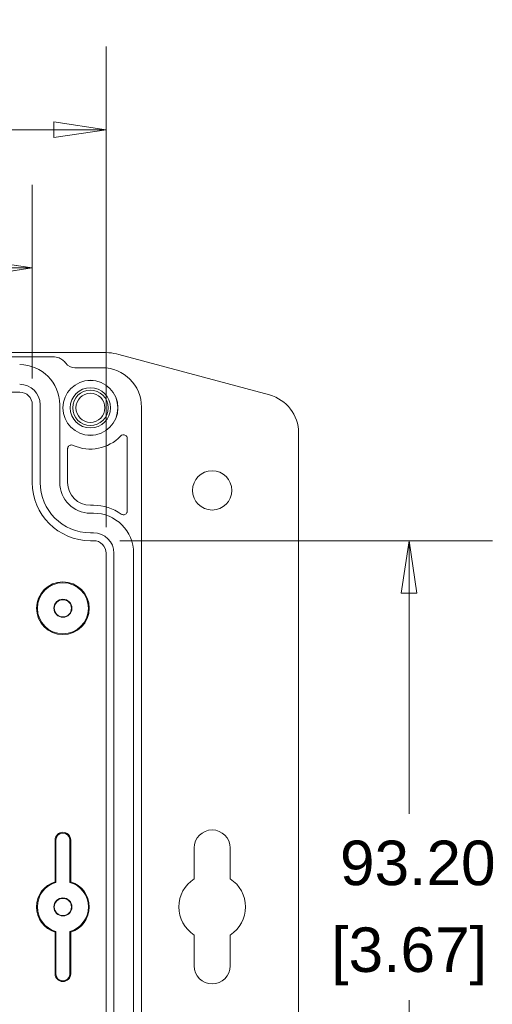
# Model space of a CAD drawing. Header units: millimetres. Extents: x 12 to 920, y 12 to 708.
# Tile 16 of 25: x 568 to 629, y 137 to 262. Entities that reach past the tile are written whole.
import ezdxf

# ---------------------------------------------------------------- set-up
doc = ezdxf.new("R2010")
doc.units = ezdxf.units.MM
doc.header["$LTSCALE"] = 3.333333
doc.layers.get('0').update_dxf_attribs({"lineweight": 25})
doc.layers.add('Dimension (ANSI)', color=7, linetype='Continuous', lineweight=9)
doc.layers.add('Visible (ANSI)', color=7, linetype='Continuous', lineweight=9)
doc.styles.add('Note Text (ANSI)', font='arial.ttf')
doc.dimstyles.new('Default - mm (ANSI)', dxfattribs={"dimscale": 3.333333, "dimtxt": 1.7, "dimasz": 2, "dimexe": 3.175, "dimexo": 1, "dimgap": 0.8, "dimtad": 0, "dimtih": 1, "dimtoh": 1, "dimrnd": 1e-08, "dimzin": 4, "dimdsep": 46, "dimtxsty": 'Note Text (ANSI)', "dimblk": 'Filled-1', "dimcen": 0.09, "dimdle": 10, "dimclrd": 256, "dimclre": 256, "dimclrt": 256, "dimadec": 1, "dimazin": 0, "dimtfac": 1.792941, "dimtofl": 0, "dimtmove": 0, "dimatfit": 3, "dimfxl": 1, "dimtolj": 1, "dimtzin": 0, "dimlwd": -1, "dimlwe": -1, "dimarcsym": 0})

# ---------------------------------------------------------------- blocks, each defined once
blk = doc.blocks.new('Filled-1')
at = {"color": 0}
for p, q in [((0, 0), (-1, 0.15)), ((-1, 0.15), (-1, -0.15)), ((-1, 0), (0, 0)), ((-1, -0.15), (0, 0))]:
    blk.add_line(p, q, dxfattribs=at)
at = {"color": 0, "flags": 128}
blk.add_lwpolyline([(-1, -0.15), (0, 0), (-1, 0.15), (-1, -0.15)], dxfattribs=at)
at = {"color": 0}
blk.add_solid([(-1, -0.15), (0, 0), (-1, 0.15), (-1, -0.15)], dxfattribs=at)
blk = doc.blocks.new('*D29')
at = {"layer": 'Defpoints', "color": 0, "transparency": 16777216}
for p in [(577.86, 195.92), (618.02, 195.92), (577.86, 102.72)]:
    blk.add_point(p, dxfattribs=at)
at = {"layer": 'Dimension (ANSI)', "transparency": 16777216}
for p, q in [((581.19, 195.92), (628.61, 195.92)), ((618.02, 189.26), (618.02, 161.18)), ((618.02, 109.39), (618.02, 137.46)), ((581.19, 102.72), (628.61, 102.72))]:
    blk.add_line(p, q, dxfattribs=at)
at = {"layer": 'Dimension (ANSI)', "transparency": 16777216, "xscale": 6.666666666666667, "yscale": 6.666666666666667, "zscale": 6.666666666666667}
for p, rotation in [((618.02, 195.92), 90), ((618.02, 102.72), 270)]:
    blk.add_blockref('Filled-1', p, dxfattribs=dict(at, rotation=rotation))
at = {"layer": 'Dimension (ANSI)', "transparency": 16777216, "char_height": 5.667, "attachment_point": 5, "style": 'Note Text (ANSI)'}
for s, insert in [('\\A1; 93.20', (618.02, 154.89)), ('\\A1;[3.67]', (618.02, 143.03))]:
    blk.add_mtext(s, dxfattribs=dict(at, insert=insert))
blk = doc.blocks.new('*D30')
at = {"layer": 'Defpoints', "color": 0, "transparency": 16777216}
for p in [(457.86, 230.63), (457.86, 213.22), (570.06, 213.22)]:
    blk.add_point(p, dxfattribs=at)
at = {"layer": 'Dimension (ANSI)', "transparency": 16777216}
for p, q in [((457.86, 216.56), (457.86, 241.21)), ((570.06, 216.56), (570.06, 241.21)), ((464.52, 230.63), (497.2, 230.63)), ((563.39, 230.63), (528.57, 230.63))]:
    blk.add_line(p, q, dxfattribs=at)
at = {"layer": 'Dimension (ANSI)', "transparency": 16777216, "xscale": 6.666666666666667, "yscale": 6.666666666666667, "zscale": 6.666666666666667, "rotation": 180}
blk.add_blockref('Filled-1', (457.86, 230.63), dxfattribs=at)
at = {"layer": 'Dimension (ANSI)', "transparency": 16777216, "xscale": 6.666666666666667, "yscale": 6.666666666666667, "zscale": 6.666666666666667}
blk.add_blockref('Filled-1', (570.06, 230.63), dxfattribs=at)
at = {"layer": 'Dimension (ANSI)', "transparency": 16777216, "attachment_point": 5, "style": 'Note Text (ANSI)'}
for s, insert, char_height in [('\\A1; 112.20', (512.88, 236.19), 5.6667), ('\\A1;[4.42]', (512.88, 224.33), 5.667)]:
    blk.add_mtext(s, dxfattribs=dict(at, insert=insert, char_height=char_height))
blk = doc.blocks.new('*D31')
at = {"layer": 'Defpoints', "color": 0, "transparency": 16777216}
for p in [(448.46, 248.2), (448.46, 194.32), (579.46, 194.32)]:
    blk.add_point(p, dxfattribs=at)
at = {"layer": 'Dimension (ANSI)', "transparency": 16777216}
for p, q in [((448.46, 197.66), (448.46, 258.78)), ((579.46, 197.66), (579.46, 258.78)), ((455.12, 248.2), (534.91, 248.2)), ((572.79, 248.2), (566.27, 248.2))]:
    blk.add_line(p, q, dxfattribs=at)
at = {"layer": 'Dimension (ANSI)', "transparency": 16777216, "xscale": 6.666666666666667, "yscale": 6.666666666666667, "zscale": 6.666666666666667, "rotation": 180}
blk.add_blockref('Filled-1', (448.46, 248.2), dxfattribs=at)
at = {"layer": 'Dimension (ANSI)', "transparency": 16777216, "xscale": 6.666666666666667, "yscale": 6.666666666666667, "zscale": 6.666666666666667}
blk.add_blockref('Filled-1', (579.46, 248.2), dxfattribs=at)
at = {"layer": 'Dimension (ANSI)', "transparency": 16777216, "attachment_point": 5, "style": 'Note Text (ANSI)'}
for s, insert, char_height in [('\\A1; 131.00', (550.59, 253.76), 5.6667), ('\\A1;[5.16]', (550.59, 241.9), 5.667)]:
    blk.add_mtext(s, dxfattribs=dict(at, insert=insert, char_height=char_height))

msp = doc.modelspace()

# ---------------------------------------------------------------- linework, layer by layer
at = {"layer": 'Visible (ANSI)'}
for p, q in [((579.4822, 219.8484), (448.4285, 219.8484)), ((455.2043, 219.3246), (572.7064, 219.3246)), ((581.0904, 219.594), (580.7765, 219.6781)), ((600.2495, 214.4603), (581.0904, 219.594)), ((578.9584, 217.9246), (575.4554, 217.9246)), ((537.5363, 214.8246), (568.4554, 214.8246)), ((570.0554, 213.2246), (570.0554, 203.3246)), ((571.0554, 203.3246), (571.0554, 213.2246)), ((573.5554, 213.2246), (573.5554, 203.3246)), ((583.9554, 212.9277), (583.9554, 85.7216)), ((603.9554, 89.0186), (603.9554, 209.6307)), ((582.1554, 208.8977), (582.1554, 199.7208)), ((574.5554, 203.3246), (574.5554, 207.5996)), ((577.8554, 200.4246), (577.4554, 200.4246)), ((577.4554, 199.4246), (577.8554, 199.4246)), ((577.8554, 196.9246), (577.4554, 196.9246)), ((577.4554, 195.9246), (577.8554, 195.9246)), ((579.4554, 194.3246), (579.4554, 104.3246)), ((580.4554, 104.3246), (580.4554, 194.3246)), ((582.9554, 194.3246), (582.9554, 104.3246)), ((572.9554, 152.5269), (572.9554, 157.8246)), ((573.0601, 152.4489), (573.0601, 157.8246)), ((574.8506, 157.8246), (574.8506, 152.4489)), ((574.9554, 157.8246), (574.9554, 152.5269)), ((590.6554, 152.8985), (590.6554, 156.8246)), ((595.2554, 156.8246), (595.2554, 152.8985)), ((572.9554, 140.8246), (572.9554, 146.1224)), ((573.0601, 140.8246), (573.0601, 146.2004)), ((574.8506, 146.2004), (574.8506, 140.8246)), ((574.9554, 146.1224), (574.9554, 140.8246)), ((590.6554, 141.8246), (590.6554, 145.7508)), ((595.2554, 145.7508), (595.2554, 141.8246))]:
    msp.add_line(p, q, dxfattribs=at)
for centre, radius in [((577.4554, 212.8246), 3.5), ((577.4554, 212.8246), 3.4965), ((577.4554, 212.8246), 2.5643), ((577.4554, 212.8246), 2.25), ((577.4554, 212.8246), 1.85), ((592.9554, 202.3246), 2.5), ((573.9554, 187.3246), 3.3547), ((573.9554, 187.3246), 3.25), ((573.9554, 187.3246), 1.15), ((573.9554, 187.3246), 1.0933), ((573.9554, 149.3246), 1.15), ((573.9554, 149.3246), 1.0933)]:
    msp.add_circle(centre, radius, dxfattribs=at)
for centre, radius, start, end in [((568.4554, 213.2246), 5.1, 0, 90), ((575.4554, 219.3246), 1.4, 216.021422, 270), ((568.4554, 213.2246), 2.6, 0, 90), ((568.4554, 213.2246), 1.6, 0, 90), ((598.9554, 209.6307), 5, 0, 75), ((577.4554, 212.8246), 5.25, 245.328818, 316.924778), ((577.4554, 203.3246), 7.4, 180, 270), ((577.4554, 203.3246), 6.4, 180, 270), ((577.4554, 203.3246), 3.9, 180, 270), ((577.4554, 203.3246), 2.9, 180, 270), ((577.8554, 194.3246), 6.1, 54.846023, 90), ((577.8554, 194.3246), 5.1, 0, 90), ((577.8554, 194.3246), 2.6, 0, 90), ((577.8554, 194.3246), 1.6, 0, 90), ((592.9554, 156.8246), 2.3, 0, 180), ((573.9554, 157.8246), 1, 0, 180), ((573.9554, 157.8246), 0.8953, 0, 180), ((592.9554, 149.3246), 4.25, 122.763762, 237.236238), ((592.9554, 149.3246), 4.25, 302.763762, 57.236238), ((573.9554, 149.3246), 3.3547, 107.342713, 252.657287), ((573.9554, 149.3246), 3.25, 105.98988, 254.01012), ((573.9554, 149.3246), 3.25, 285.98988, 74.01012), ((573.9554, 149.3246), 3.3547, 287.342713, 72.657287), ((592.9554, 141.8246), 2.3, 180, 0), ((573.9554, 140.8246), 1, 180, 0), ((573.9554, 140.8246), 0.8953, 180, 0)]:
    msp.add_arc(centre, radius, start, end, dxfattribs=at)
for centre, start_param, end_param in [((579.4761, 214.8454), 0.52307154, 0.78478918), ((578.9523, 212.9216), 5.49839613, 7.06797448)]:
    msp.add_ellipse(centre, major_axis=(3.5398, 3.5398), ratio=0.99878277, start_param=start_param, end_param=end_param, dxfattribs=at)
for points, knots in [([(572.7064, 219.3246), (572.9668, 219.3246), (573.2246, 219.2738), (573.636, 219.1049), (573.7961, 219.0116), (574.0861, 218.7838), (574.2146, 218.6504), (574.323, 218.5013)], [0, 0, 0, 0, 0.078103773, 0.078103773, 0.133418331, 0.133418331, 0.188730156, 0.188730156, 0.188730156, 0.188730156]), ([(582.1554, 208.8977), (582.1554, 208.9629), (582.1426, 209.0275), (582.0931, 209.1481), (582.0569, 209.2029), (581.9654, 209.2956), (581.911, 209.3325), (581.7913, 209.3834), (581.7271, 209.3969), (581.597, 209.3986), (581.5324, 209.3867), (581.4375, 209.3492), (581.4047, 209.3318), (581.3437, 209.2902), (581.3155, 209.2661), (581.2903, 209.2391)], [0, 0, 0, 0, 0.019564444, 0.019564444, 0.039105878, 0.039105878, 0.058625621, 0.058625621, 0.078137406, 0.078137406, 0.097659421, 0.097659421, 0.108744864, 0.108744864, 0.119832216, 0.119832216, 0.119832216, 0.119832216]), ([(575.264, 208.0539), (575.2048, 208.0811), (575.1408, 208.0964), (575.0107, 208.1018), (574.9457, 208.0917), (574.8234, 208.0473), (574.7671, 208.0133), (574.6708, 207.9258), (574.6317, 207.873), (574.5879, 207.7808), (574.5758, 207.7457), (574.5595, 207.6735), (574.5554, 207.6366), (574.5554, 207.5996)], [0, 0, 0, 0, 0.019542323, 0.019542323, 0.039073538, 0.039073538, 0.058597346, 0.058597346, 0.078121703, 0.078121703, 0.089225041, 0.089225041, 0.100329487, 0.100329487, 0.100329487, 0.100329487]), ([(581.3676, 199.312), (581.4209, 199.2745), (581.481, 199.2478), (581.608, 199.2188), (581.6737, 199.2169), (581.8021, 199.2383), (581.8636, 199.2615), (581.9742, 199.3301), (582.0223, 199.3748), (582.0911, 199.4699), (582.1149, 199.5169), (582.1472, 199.6164), (582.1554, 199.6684), (582.1554, 199.7208)], [0, 0, 0, 0, 0.019549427, 0.019549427, 0.039083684, 0.039083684, 0.058605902, 0.058605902, 0.078126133, 0.078126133, 0.093823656, 0.093823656, 0.109524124, 0.109524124, 0.109524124, 0.109524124])]:
    msp.add_open_spline(points, degree=3, knots=knots, dxfattribs=at)
for points in [[(573.0601, 152.4489), (573.0084, 152.4879), (572.9554, 152.5269)], [(574.9554, 152.5269), (574.9024, 152.4879), (574.8506, 152.4489)], [(572.9554, 146.1224), (573.0084, 146.1614), (573.0601, 146.2004)], [(574.8506, 146.2004), (574.9024, 146.1614), (574.9554, 146.1224)]]:
    msp.add_open_spline(points, degree=2, dxfattribs=at)

# ---------------------------------------------------------------- dimensions: what is measured, and where the dimension line sits
at = {"layer": 'Dimension (ANSI)'}
for base, p1, p2, angle, text, override, picture, middle in [((448.4554, 248.1953), (579.4554, 194.3246), (448.4554, 194.3246), 180, ' <>\\X[5.16]', {"dimgap": 0.8, "dimtih": 0, "dimtoh": 0, "dimdec": 2, "dimpost": '\\X', "dimtol": 0, "dimlim": 0, "dimtp": 0, "dimtm": 0, "dimtdec": 2, "dimatfit": 1}, '*D31', (550.5905, 248.1953)), ((457.8554, 230.63), (570.0554, 213.2246), (457.8554, 213.2246), 180, ' <>\\X[4.42]', {"dimgap": 0.8, "dimtih": 0, "dimtoh": 0, "dimdec": 2, "dimpost": '\\X', "dimtol": 0, "dimlim": 0, "dimtp": 0, "dimtm": 0, "dimtdec": 2, "dimatfit": 1}, '*D30', (512.8817, 230.63)), ((618.0228, 195.9246), (577.8554, 102.7246), (577.8554, 195.9246), 90, ' <>\\X[3.67]', {"dimgap": 0.8, "dimdec": 2, "dimpost": '\\X', "dimtol": 0, "dimlim": 0, "dimtp": 0, "dimtm": 0, "dimtdec": 2, "dimatfit": 1}, '*D29', (618.0228, 149.3246))]:
    dim = msp.add_linear_dim(base=base, p1=p1, p2=p2, angle=angle, text=text, dimstyle='Default - mm (ANSI)', override=override, dxfattribs=at)
    dim.commit()
    dim.dimension.update_dxf_attribs({"geometry": picture, "text_midpoint": middle, "dimtype": 160})

doc.saveas('drawing.dxf')
